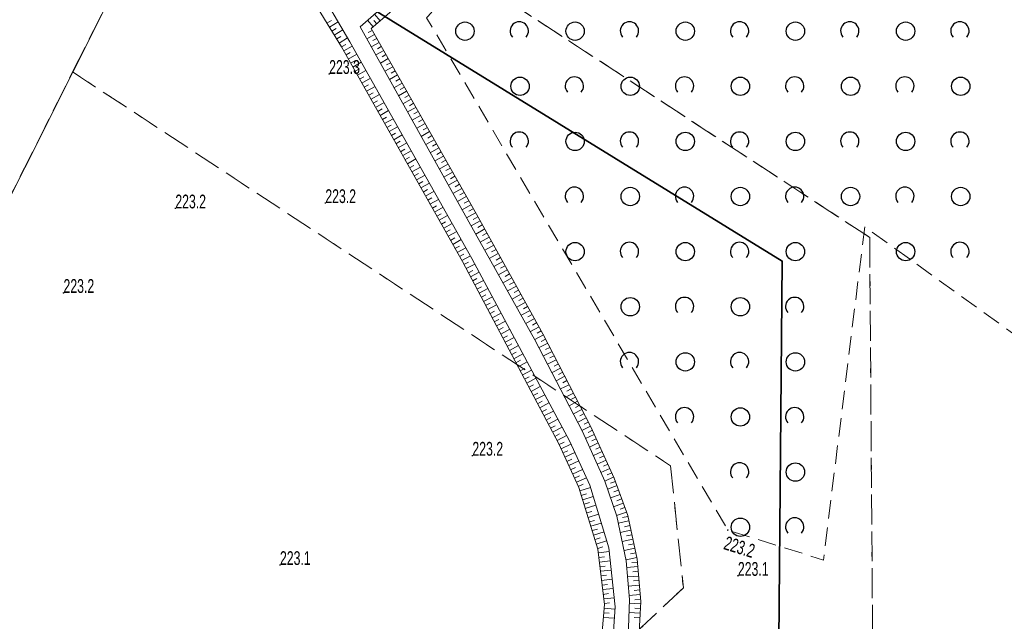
# Model space of a CAD drawing. Header units: metres. Extents: x 6590050 to 6616701, y 5542928 to 5566958.
# Tile 9 of 48: x 6598577 to 6598630, y 5546632 to 5546664. Entities that reach past the tile are written whole.
import ezdxf
from ezdxf.enums import TextEntityAlignment as Align

# ---------------------------------------------------------------- set-up
doc = ezdxf.new("R2010")
doc.units = ezdxf.units.M
doc.header["$MEASUREMENT"] = 0
for name, pattern in [('1.0_0.5', [1.5, 1, -0.5]), ('219-500', [0]), ('egba01_500', [0]), ('egkk-500', [2, 1.5, -0.5]), ('egug-500', [1, 0.5, -0.5])]:
    doc.linetypes.add(name, pattern=pattern)
doc.layers.get('0').update_dxf_attribs({"color": 2, "linetype": 'CONTINUOUS', "lineweight": 5})
for name, color, linetype in [('203-punkt graniczny', 7, 'CONTINUOUS'), ('217-kontur klasyfikacyjny', 7, 'CONTINUOUS'), ('218-kontur użytku gruntowego', 7, 'CONTINUOUS'), ('219-działka ewidencyjna', 7, 'CONTINUOUS'), ('Granica arkusza mapy', 7, 'CONTINUOUS'), ('pikieta naturalna', 7, 'CONTINUOUS'), ('pikieta naturalna-Atr2', 7, 'CONTINUOUS'), ('skarpa umocniona', 7, 'CONTINUOUS'), ('woda płynąca', 7, 'CONTINUOUS'), ('zadrzewienie  zakrzewienie', 7, 'CONTINUOUS')]:
    doc.layers.add(name, color=color, linetype=linetype)
doc.styles.get("Standard").update_dxf_attribs({"font": 'Working1250', "width": 0.75})

# ---------------------------------------------------------------- blocks, each defined once
blk = doc.blocks.new('203')
at = {"linetype": 'Continuous', "lineweight": 0}
h = blk.add_hatch(color=0, dxfattribs=at)
edge = h.paths.add_edge_path()
edge.add_arc((0, 0), 0.045, 0, 360)
blk = doc.blocks.new('PW01')
at = {"linetype": 'Continuous', "lineweight": 13}
h = blk.add_hatch(color=0, dxfattribs=at)
edge = h.paths.add_edge_path()
edge.add_arc((0, 0), 0.045, 0, 360)
blk = doc.blocks.new('OTZK1')
at = {"color": 0, "linetype": 'Continuous'}
blk.add_circle((0, 0), 0.5, dxfattribs=at)
blk = doc.blocks.new('OTZK2')
at = {"color": 0, "linetype": 'Continuous'}
blk.add_arc((0, 0), 0.5, 318.85, 221.162, dxfattribs=at)

msp = doc.modelspace()

# ---------------------------------------------------------------- linework, layer by layer
at = {"layer": '217-kontur klasyfikacyjny', "color": 92, "linetype": 'egkk-500', "lineweight": 18, "flags": 128}
for points in [[(6598588.14, 5546675.14), (6598622.96, 5546652.4)], [(6598579.55, 5546661.41), (6598584.73, 5546671.72)], [(6598618.2, 5546651.1), (6598584.73, 5546671.72)], [(6598547.98, 5546598.52), (6598579.55, 5546661.41)], [(6598579.55, 5546661.41), (6598612.11, 5546639.97)], [(6598622.96, 5546652.4), (6598623.13, 5546628.77)], [(6598617.99, 5546628.34), (6598618.2, 5546651.1)], [(6598612.11, 5546639.97), (6598612.81, 5546633.32)], [(6598612.81, 5546633.32), (6598577.99, 5546600.6)]]:
    msp.add_lwpolyline(points, dxfattribs=at)
at = {"layer": '218-kontur użytku gruntowego', "color": 3, "linetype": 'egug-500', "lineweight": 18, "flags": 128}
for points in [[(6598622.96, 5546652.4), (6598588.14, 5546675.14)], [(6598579.55, 5546661.41), (6598584.73, 5546671.72)], [(6598618.2, 5546651.1), (6598584.73, 5546671.72)], [(6598547.98, 5546598.52), (6598579.55, 5546661.41)], [(6598579.55, 5546661.41), (6598612.11, 5546639.97)], [(6598623.13, 5546628.77), (6598622.96, 5546652.4)], [(6598617.99, 5546628.34), (6598618.2, 5546651.1)], [(6598612.11, 5546639.97), (6598612.81, 5546633.32)], [(6598612.81, 5546633.32), (6598577.99, 5546600.6)]]:
    msp.add_lwpolyline(points, dxfattribs=at)
at = {"layer": '219-działka ewidencyjna', "color": 7, "linetype": '219-500', "lineweight": 18, "flags": 128}
for points in [[(6598540.59, 5546583.8), (6598584.73, 5546671.72)], [(6598584.73, 5546671.72), (6598618.2, 5546651.1)], [(6598617.99, 5546628.34), (6598618.2, 5546651.1)]]:
    msp.add_lwpolyline(points, dxfattribs=at)
at = {"layer": 'Granica arkusza mapy', "color": 94, "linetype": 'egba01_500', "lineweight": 35, "flags": 128}
msp.add_lwpolyline([(6598401.77, 5546503.76), (6598405.69, 5546500.5), (6598410.15, 5546502.25), (6598420.01, 5546506.1), (6598422.15, 5546502.83), (6598424.8, 5546500.13), (6598444.46, 5546501.7), (6598474.28, 5546533.99), (6598488.18, 5546527.82), (6598494.18, 5546525.15), (6598501.73, 5546521.8), (6598514.64, 5546506.55), (6598560.33, 5546580.15), (6598567.18, 5546578.88), (6598581.11, 5546589.98), (6598598.89, 5546617.17), (6598617.99, 5546628.34), (6598618.2, 5546651.1), (6598584.73, 5546671.72), (6598576.51, 5546683.67), (6598567.87, 5546696.21), (6598566.18, 5546698.67), (6598555.71, 5546703.98), (6598484.65, 5546739.99), (6598452.79, 5546689.81), (6598434.7, 5546661.32), (6598408.95, 5546623.91), (6598410.04, 5546609.49), (6598427.13, 5546588.5), (6598428.51, 5546586.8), (6598442.7, 5546579.52), (6598456.34, 5546572.53), (6598415.79, 5546514.91), (6598402.02, 5546509.67), (6598404.32, 5546507.62), (6598406.57, 5546505.57)], close=True, dxfattribs=at)
at = {"layer": 'skarpa umocniona', "color": 7, "linetype": 'Continuous', "lineweight": 18, "flags": 128}
for points in [[(6598609.76, 5546629.6), (6598609.87, 5546632.69), (6598609.7, 5546634.8), (6598609.18, 5546637.22), (6598608.53, 5546639.13), (6598607.32, 5546641.84), (6598604.73, 5546646.83), (6598601.13, 5546653.24), (6598595.2, 5546663.87), (6598599.48, 5546667.62), (6598602.4, 5546670.35), (6598606.35, 5546675.06), (6598609.86, 5546680.27), (6598615.08, 5546687.94), (6598619.85, 5546695.24), (6598630.48, 5546710.99)], [(6598609.76, 5546629.6), (6598609.87, 5546632.69), (6598609.7, 5546634.8), (6598609.18, 5546637.22), (6598608.53, 5546639.13), (6598607.32, 5546641.84), (6598604.73, 5546646.83), (6598601.13, 5546653.24), (6598595.2, 5546663.87), (6598599.48, 5546667.62), (6598602.4, 5546670.35), (6598606.35, 5546675.06), (6598609.86, 5546680.27), (6598615.08, 5546687.94), (6598619.85, 5546695.24), (6598630.48, 5546710.99)], [(6598631.39, 5546709.09), (6598621.01, 5546694.79), (6598615.93, 5546687.21), (6598610.3, 5546679.81), (6598606.72, 5546674.71), (6598602.82, 5546669.98), (6598599.83, 5546667.23), (6598595.81, 5546663.77), (6598601.54, 5546653.66), (6598605.16, 5546647.16), (6598607.77, 5546642.09), (6598609.05, 5546639.29), (6598609.78, 5546637.27), (6598610.3, 5546634.89), (6598610.49, 5546632.59), (6598610.33, 5546629.57)], [(6598631.39, 5546709.09), (6598621.01, 5546694.79), (6598615.93, 5546687.21), (6598610.3, 5546679.81), (6598606.72, 5546674.71), (6598602.82, 5546669.98), (6598599.83, 5546667.23), (6598595.81, 5546663.77), (6598601.54, 5546653.66), (6598605.16, 5546647.16), (6598607.77, 5546642.09), (6598609.05, 5546639.29), (6598609.78, 5546637.27), (6598610.3, 5546634.89), (6598610.49, 5546632.59), (6598610.33, 5546629.57)], [(6598575.88, 5546693.92), (6598580.2, 5546688.15), (6598583.58, 5546682.67), (6598592.81, 5546666.18), (6598594.65, 5546663.04), (6598601.29, 5546651.26), (6598606.62, 5546641.29), (6598607.71, 5546638.92), (6598608.75, 5546635.5), (6598609.09, 5546632.3), (6598608.93, 5546629.88), (6598608.32, 5546630.07), (6598608.52, 5546632.42), (6598608.16, 5546635.43), (6598607.12, 5546638.78), (6598606.03, 5546641.16), (6598600.78, 5546651.08), (6598594.19, 5546662.77), (6598592.28, 5546665.9), (6598583.15, 5546682.49), (6598579.8, 5546687.87), (6598575.38, 5546693.57)], [(6598575.88, 5546693.92), (6598580.2, 5546688.15), (6598583.58, 5546682.67), (6598592.81, 5546666.18), (6598594.65, 5546663.04), (6598601.29, 5546651.26), (6598606.62, 5546641.29), (6598607.71, 5546638.92), (6598608.75, 5546635.5), (6598609.09, 5546632.3), (6598608.93, 5546629.88), (6598608.32, 5546630.07), (6598608.52, 5546632.42), (6598608.16, 5546635.43), (6598607.12, 5546638.78), (6598606.03, 5546641.16), (6598600.78, 5546651.08), (6598594.19, 5546662.77), (6598592.28, 5546665.9), (6598583.15, 5546682.49), (6598579.8, 5546687.87), (6598575.38, 5546693.57)], [(6598593.4, 5546664.06), (6598593.64, 5546664.2)], [(6598595.92, 5546663.86), (6598595.61, 5546664.23)], [(6598596.11, 5546664.03), (6598595.95, 5546664.21)], [(6598596.3, 5546664.19), (6598595.99, 5546664.56)], [(6598593.54, 5546663.84), (6598594.01, 5546664.13)], [(6598593.67, 5546663.63), (6598593.9, 5546663.77)], [(6598593.8, 5546663.41), (6598594.26, 5546663.7)], [(6598595.86, 5546663.67), (6598595.65, 5546663.55)], [(6598593.93, 5546663.2), (6598594.16, 5546663.34)], [(6598594.06, 5546662.98), (6598594.52, 5546663.26)], [(6598595.99, 5546663.45), (6598595.57, 5546663.21)], [(6598596.11, 5546663.23), (6598595.9, 5546663.11)], [(6598594.19, 5546662.77), (6598594.42, 5546662.9)], [(6598594.31, 5546662.55), (6598594.78, 5546662.81)], [(6598596.24, 5546663.01), (6598595.81, 5546662.77)], [(6598596.36, 5546662.79), (6598596.15, 5546662.67)], [(6598594.44, 5546662.33), (6598594.67, 5546662.46)], [(6598594.56, 5546662.11), (6598595.03, 5546662.37)], [(6598596.49, 5546662.57), (6598596.06, 5546662.33)], [(6598596.74, 5546662.13), (6598596.31, 5546661.88)], [(6598596.61, 5546662.35), (6598596.4, 5546662.23)], [(6598594.69, 5546661.89), (6598594.92, 5546662.02)], [(6598594.81, 5546661.67), (6598595.27, 5546661.93)], [(6598594.93, 5546661.45), (6598595.17, 5546661.58)], [(6598596.99, 5546661.69), (6598596.55, 5546661.44)], [(6598596.87, 5546661.91), (6598596.65, 5546661.79)], [(6598595.06, 5546661.23), (6598595.52, 5546661.49)], [(6598595.18, 5546661.01), (6598595.41, 5546661.14)], [(6598595.3, 5546660.79), (6598595.77, 5546661.06)], [(6598597.24, 5546661.25), (6598596.8, 5546661)], [(6598597.12, 5546661.47), (6598596.9, 5546661.34)], [(6598597.37, 5546661.03), (6598597.15, 5546660.9)], [(6598595.43, 5546660.57), (6598595.66, 5546660.71)], [(6598595.55, 5546660.36), (6598596.02, 5546660.62)], [(6598597.49, 5546660.8), (6598597.05, 5546660.55)], [(6598597.62, 5546660.58), (6598597.39, 5546660.46)], [(6598595.68, 5546660.14), (6598595.91, 5546660.27)], [(6598595.8, 5546659.92), (6598596.26, 5546660.18)], [(6598597.74, 5546660.36), (6598597.3, 5546660.11)], [(6598597.99, 5546659.92), (6598597.54, 5546659.67)], [(6598597.87, 5546660.14), (6598597.64, 5546660.02)], [(6598595.92, 5546659.7), (6598596.15, 5546659.83)], [(6598596.05, 5546659.48), (6598596.51, 5546659.74)], [(6598596.17, 5546659.26), (6598596.4, 5546659.39)], [(6598598.24, 5546659.48), (6598597.79, 5546659.23)], [(6598598.12, 5546659.7), (6598597.89, 5546659.57)], [(6598596.29, 5546659.04), (6598596.76, 5546659.3)], [(6598596.42, 5546658.82), (6598596.65, 5546658.95)], [(6598596.54, 5546658.6), (6598597.01, 5546658.86)], [(6598598.49, 5546659.04), (6598598.04, 5546658.78)], [(6598598.37, 5546659.26), (6598598.14, 5546659.13)], [(6598596.66, 5546658.38), (6598596.9, 5546658.51)], [(6598596.79, 5546658.16), (6598597.25, 5546658.42)], [(6598598.74, 5546658.6), (6598598.29, 5546658.34)], [(6598598.62, 5546658.82), (6598598.39, 5546658.69)], [(6598598.87, 5546658.38), (6598598.64, 5546658.25)], [(6598596.91, 5546657.94), (6598597.14, 5546658.07)], [(6598597.04, 5546657.72), (6598597.5, 5546657.98)], [(6598598.99, 5546658.16), (6598598.53, 5546657.9)], [(6598599.12, 5546657.94), (6598598.89, 5546657.8)], [(6598597.16, 5546657.5), (6598597.39, 5546657.63)], [(6598597.28, 5546657.28), (6598597.75, 5546657.55)], [(6598599.24, 5546657.71), (6598598.78, 5546657.45)], [(6598599.49, 5546657.27), (6598599.03, 5546657.01)], [(6598599.37, 5546657.49), (6598599.14, 5546657.36)], [(6598597.41, 5546657.06), (6598597.64, 5546657.2)], [(6598597.53, 5546656.85), (6598597.99, 5546657.11)], [(6598597.65, 5546656.63), (6598597.89, 5546656.76)], [(6598599.74, 5546656.83), (6598599.27, 5546656.57)], [(6598599.62, 5546657.05), (6598599.38, 5546656.92)], [(6598597.78, 5546656.41), (6598598.24, 5546656.67)], [(6598597.9, 5546656.19), (6598598.13, 5546656.32)], [(6598598.02, 5546655.97), (6598598.49, 5546656.23)], [(6598599.99, 5546656.39), (6598599.52, 5546656.12)], [(6598599.87, 5546656.61), (6598599.63, 5546656.48)], [(6598600.12, 5546656.17), (6598599.88, 5546656.04)], [(6598598.15, 5546655.75), (6598598.38, 5546655.88)], [(6598598.27, 5546655.53), (6598598.74, 5546655.79)], [(6598600.24, 5546655.95), (6598599.77, 5546655.68)], [(6598600.37, 5546655.73), (6598600.13, 5546655.59)], [(6598598.4, 5546655.31), (6598598.63, 5546655.44)], [(6598598.52, 5546655.09), (6598598.98, 5546655.35)], [(6598600.49, 5546655.51), (6598600.02, 5546655.24)], [(6598600.74, 5546655.07), (6598600.26, 5546654.79)], [(6598600.62, 5546655.29), (6598600.38, 5546655.15)], [(6598598.64, 5546654.87), (6598598.87, 5546655)], [(6598598.77, 5546654.65), (6598599.23, 5546654.91)], [(6598598.89, 5546654.43), (6598599.12, 5546654.56)], [(6598600.99, 5546654.62), (6598600.51, 5546654.35)], [(6598600.87, 5546654.85), (6598600.63, 5546654.71)], [(6598599.01, 5546654.21), (6598599.48, 5546654.47)], [(6598599.14, 5546653.99), (6598599.37, 5546654.12)], [(6598599.26, 5546653.77), (6598599.73, 5546654.04)], [(6598601.24, 5546654.18), (6598600.76, 5546653.91)], [(6598601.12, 5546654.4), (6598600.88, 5546654.27)], [(6598599.38, 5546653.56), (6598599.62, 5546653.69)], [(6598599.51, 5546653.34), (6598599.97, 5546653.6)], [(6598601.49, 5546653.74), (6598601, 5546653.46)], [(6598601.37, 5546653.96), (6598601.12, 5546653.82)], [(6598601.62, 5546653.52), (6598601.37, 5546653.38)], [(6598599.63, 5546653.12), (6598599.86, 5546653.25)], [(6598599.76, 5546652.9), (6598600.22, 5546653.16)], [(6598601.74, 5546653.3), (6598601.25, 5546653.03)], [(6598601.86, 5546653.08), (6598601.62, 5546652.94)], [(6598599.88, 5546652.68), (6598600.11, 5546652.81)], [(6598600, 5546652.46), (6598600.47, 5546652.72)], [(6598601.99, 5546652.86), (6598601.5, 5546652.58)], [(6598602.23, 5546652.41), (6598601.75, 5546652.14)], [(6598602.11, 5546652.63), (6598601.87, 5546652.5)], [(6598600.13, 5546652.24), (6598600.36, 5546652.37)], [(6598600.25, 5546652.02), (6598600.71, 5546652.28)], [(6598600.37, 5546651.8), (6598600.61, 5546651.93)], [(6598602.48, 5546651.97), (6598602, 5546651.7)], [(6598602.36, 5546652.19), (6598602.11, 5546652.06)], [(6598600.5, 5546651.58), (6598600.96, 5546651.84)], [(6598600.62, 5546651.36), (6598600.85, 5546651.49)], [(6598600.74, 5546651.14), (6598601.21, 5546651.4)], [(6598602.73, 5546651.53), (6598602.24, 5546651.26)], [(6598602.61, 5546651.75), (6598602.36, 5546651.61)], [(6598600.86, 5546650.92), (6598601.1, 5546651.05)], [(6598600.98, 5546650.7), (6598601.46, 5546650.95)], [(6598602.98, 5546651.08), (6598602.49, 5546650.81)], [(6598602.85, 5546651.3), (6598602.61, 5546651.17)], [(6598603.1, 5546650.86), (6598602.86, 5546650.73)], [(6598601.1, 5546650.48), (6598601.34, 5546650.6)], [(6598601.22, 5546650.25), (6598601.69, 5546650.5)], [(6598603.22, 5546650.64), (6598602.74, 5546650.37)], [(6598603.35, 5546650.42), (6598603.11, 5546650.28)], [(6598601.34, 5546650.03), (6598601.57, 5546650.16)], [(6598601.45, 5546649.81), (6598601.93, 5546650.06)], [(6598601.57, 5546649.59), (6598601.81, 5546649.71)], [(6598603.47, 5546650.2), (6598602.99, 5546649.93)], [(6598603.72, 5546649.75), (6598603.24, 5546649.49)], [(6598603.59, 5546649.97), (6598603.35, 5546649.84)], [(6598601.69, 5546649.36), (6598602.17, 5546649.62)], [(6598601.81, 5546649.14), (6598602.05, 5546649.27)], [(6598601.92, 5546648.92), (6598602.41, 5546649.17)], [(6598603.96, 5546649.31), (6598603.49, 5546649.04)], [(6598603.84, 5546649.53), (6598603.6, 5546649.4)], [(6598602.04, 5546648.69), (6598602.28, 5546648.82)], [(6598602.16, 5546648.47), (6598602.64, 5546648.73)], [(6598604.21, 5546648.87), (6598603.74, 5546648.6)], [(6598604.09, 5546649.09), (6598603.85, 5546648.96)], [(6598604.33, 5546648.64), (6598604.1, 5546648.51)], [(6598602.28, 5546648.25), (6598602.52, 5546648.38)], [(6598602.4, 5546648.03), (6598602.88, 5546648.28)], [(6598604.46, 5546648.42), (6598603.98, 5546648.16)], [(6598604.58, 5546648.2), (6598604.34, 5546648.07)], [(6598602.51, 5546647.8), (6598602.76, 5546647.93)], [(6598602.63, 5546647.58), (6598603.12, 5546647.84)], [(6598604.7, 5546647.98), (6598604.23, 5546647.72)], [(6598604.83, 5546647.76), (6598604.59, 5546647.63)], [(6598602.75, 5546647.36), (6598602.99, 5546647.49)], [(6598602.87, 5546647.14), (6598603.36, 5546647.4)], [(6598602.98, 5546646.91), (6598603.23, 5546647.04)], [(6598604.95, 5546647.54), (6598604.48, 5546647.27)], [(6598605.2, 5546647.09), (6598604.72, 5546646.85)], [(6598605.07, 5546647.31), (6598604.84, 5546647.18)], [(6598603.1, 5546646.69), (6598603.59, 5546646.95)], [(6598603.22, 5546646.47), (6598603.47, 5546646.6)], [(6598603.34, 5546646.25), (6598603.83, 5546646.51)], [(6598605.43, 5546646.64), (6598604.95, 5546646.4)], [(6598605.31, 5546646.87), (6598605.07, 5546646.74)], [(6598603.46, 5546646.02), (6598603.7, 5546646.15)], [(6598603.57, 5546645.8), (6598604.07, 5546646.06)], [(6598605.66, 5546646.19), (6598605.19, 5546645.95)], [(6598605.54, 5546646.41), (6598605.31, 5546646.29)], [(6598605.78, 5546645.96), (6598605.54, 5546645.84)], [(6598603.69, 5546645.58), (6598603.94, 5546645.71)], [(6598603.81, 5546645.36), (6598604.31, 5546645.62)], [(6598605.89, 5546645.74), (6598605.42, 5546645.5)], [(6598606.01, 5546645.51), (6598605.77, 5546645.39)], [(6598603.93, 5546645.13), (6598604.18, 5546645.27)], [(6598604.04, 5546644.91), (6598604.54, 5546645.18)], [(6598606.12, 5546645.29), (6598605.66, 5546645.05)], [(6598606.24, 5546645.06), (6598606.01, 5546644.94)], [(6598604.16, 5546644.69), (6598604.41, 5546644.82)], [(6598604.28, 5546644.47), (6598604.78, 5546644.73)], [(6598604.4, 5546644.24), (6598604.65, 5546644.38)], [(6598606.36, 5546644.84), (6598605.89, 5546644.6)], [(6598606.59, 5546644.38), (6598606.12, 5546644.15)], [(6598606.47, 5546644.61), (6598606.24, 5546644.49)], [(6598604.52, 5546644.02), (6598605.02, 5546644.29)], [(6598604.63, 5546643.8), (6598604.89, 5546643.93)], [(6598604.75, 5546643.58), (6598605.26, 5546643.84)], [(6598606.82, 5546643.93), (6598606.36, 5546643.69)], [(6598606.7, 5546644.16), (6598606.47, 5546644.04)], [(6598604.87, 5546643.35), (6598605.12, 5546643.49)], [(6598604.99, 5546643.13), (6598605.49, 5546643.4)], [(6598607.05, 5546643.48), (6598606.59, 5546643.24)], [(6598606.94, 5546643.71), (6598606.71, 5546643.59)], [(6598605.1, 5546642.91), (6598605.36, 5546643.04)], [(6598605.22, 5546642.69), (6598605.73, 5546642.95)], [(6598607.29, 5546643.03), (6598606.82, 5546642.79)], [(6598607.17, 5546643.26), (6598606.94, 5546643.14)], [(6598607.4, 5546642.81), (6598607.17, 5546642.69)], [(6598605.34, 5546642.46), (6598605.59, 5546642.6)], [(6598605.46, 5546642.24), (6598605.97, 5546642.51)], [(6598607.52, 5546642.58), (6598607.06, 5546642.34)], [(6598607.63, 5546642.35), (6598607.4, 5546642.24)], [(6598605.58, 5546642.02), (6598605.83, 5546642.15)], [(6598605.69, 5546641.8), (6598606.21, 5546642.07)], [(6598605.81, 5546641.57), (6598606.07, 5546641.71)], [(6598607.75, 5546642.13), (6598607.29, 5546641.89)], [(6598607.96, 5546641.67), (6598607.49, 5546641.45)], [(6598607.86, 5546641.9), (6598607.62, 5546641.79)], [(6598605.93, 5546641.35), (6598606.44, 5546641.62)], [(6598606.05, 5546641.13), (6598606.31, 5546641.25)], [(6598606.15, 5546640.9), (6598606.69, 5546641.14)], [(6598608.17, 5546641.21), (6598607.7, 5546640.99)], [(6598608.07, 5546641.44), (6598607.83, 5546641.33)], [(6598606.25, 5546640.67), (6598606.52, 5546640.79)], [(6598606.36, 5546640.44), (6598606.9, 5546640.69)], [(6598608.38, 5546640.75), (6598607.91, 5546640.53)], [(6598608.28, 5546640.98), (6598608.04, 5546640.87)], [(6598606.46, 5546640.21), (6598606.73, 5546640.33)], [(6598606.57, 5546639.98), (6598607.11, 5546640.23)], [(6598608.6, 5546640.28), (6598608.11, 5546640.06)], [(6598608.49, 5546640.51), (6598608.25, 5546640.4)], [(6598606.67, 5546639.75), (6598606.94, 5546639.88)], [(6598606.78, 5546639.52), (6598607.32, 5546639.77)], [(6598608.81, 5546639.82), (6598608.32, 5546639.6)], [(6598608.7, 5546640.05), (6598608.46, 5546639.94)], [(6598608.91, 5546639.59), (6598608.67, 5546639.48)], [(6598606.88, 5546639.3), (6598607.15, 5546639.42)], [(6598606.99, 5546639.07), (6598607.53, 5546639.31)], [(6598609.02, 5546639.36), (6598608.53, 5546639.14)], [(6598609.11, 5546639.12), (6598608.85, 5546639.03)], [(6598607.09, 5546638.84), (6598607.36, 5546638.96)], [(6598607.18, 5546638.6), (6598607.75, 5546638.78)], [(6598607.25, 5546638.36), (6598607.54, 5546638.45)], [(6598609.2, 5546638.89), (6598608.68, 5546638.7)], [(6598609.28, 5546638.65), (6598609.02, 5546638.55)], [(6598607.33, 5546638.12), (6598607.9, 5546638.3)], [(6598607.4, 5546637.88), (6598607.69, 5546637.97)], [(6598609.37, 5546638.41), (6598608.84, 5546638.22)], [(6598609.54, 5546637.93), (6598609, 5546637.74)], [(6598609.45, 5546638.17), (6598609.19, 5546638.07)], [(6598607.47, 5546637.64), (6598608.05, 5546637.82)], [(6598607.55, 5546637.4), (6598607.83, 5546637.49)], [(6598609.71, 5546637.45), (6598609.17, 5546637.26)], [(6598609.63, 5546637.69), (6598609.36, 5546637.6)], [(6598607.62, 5546637.16), (6598608.19, 5546637.33)], [(6598607.7, 5546636.92), (6598607.98, 5546637)], [(6598607.77, 5546636.68), (6598608.34, 5546636.85)], [(6598609.85, 5546636.97), (6598609.26, 5546636.84)], [(6598609.79, 5546637.21), (6598609.5, 5546637.15)], [(6598607.85, 5546636.44), (6598608.13, 5546636.52)], [(6598607.92, 5546636.19), (6598608.49, 5546636.37)], [(6598609.95, 5546636.47), (6598609.37, 5546636.34)], [(6598609.9, 5546636.72), (6598609.61, 5546636.65)], [(6598608, 5546635.95), (6598608.28, 5546636.04)], [(6598608.07, 5546635.71), (6598608.63, 5546635.89)], [(6598610.06, 5546635.97), (6598609.48, 5546635.85)], [(6598610.01, 5546636.22), (6598609.72, 5546636.16)], [(6598608.15, 5546635.47), (6598608.43, 5546635.56)], [(6598608.18, 5546635.23), (6598608.77, 5546635.3)], [(6598610.17, 5546635.48), (6598609.58, 5546635.35)], [(6598610.12, 5546635.73), (6598609.82, 5546635.66)], [(6598610.23, 5546635.23), (6598609.93, 5546635.17)], [(6598608.21, 5546634.98), (6598608.51, 5546635.01)], [(6598608.24, 5546634.73), (6598608.82, 5546634.79)], [(6598610.28, 5546634.98), (6598609.69, 5546634.85)], [(6598610.31, 5546634.73), (6598610.01, 5546634.71)], [(6598608.27, 5546634.48), (6598608.56, 5546634.51)], [(6598608.3, 5546634.23), (6598608.88, 5546634.29)], [(6598610.33, 5546634.48), (6598609.73, 5546634.43)], [(6598610.35, 5546634.23), (6598610.05, 5546634.2)], [(6598608.33, 5546633.98), (6598608.62, 5546634.01)], [(6598608.36, 5546633.73), (6598608.93, 5546633.79)], [(6598610.38, 5546633.97), (6598609.77, 5546633.92)], [(6598610.4, 5546633.72), (6598610.09, 5546633.7)], [(6598608.39, 5546633.48), (6598608.68, 5546633.51)], [(6598608.42, 5546633.23), (6598608.98, 5546633.29)], [(6598610.42, 5546633.47), (6598609.81, 5546633.42)], [(6598610.44, 5546633.21), (6598610.14, 5546633.19)], [(6598608.45, 5546632.97), (6598608.73, 5546633.01)], [(6598608.48, 5546632.72), (6598609.04, 5546632.79)], [(6598610.46, 5546632.96), (6598609.85, 5546632.91)], [(6598610.48, 5546632.71), (6598610.17, 5546632.68)], [(6598608.5, 5546632.22), (6598609.08, 5546632.17)], [(6598608.51, 5546632.47), (6598608.79, 5546632.51)], [(6598610.48, 5546632.46), (6598609.86, 5546632.49)], [(6598610.47, 5546632.2), (6598610.16, 5546632.22)], [(6598608.46, 5546631.72), (6598609.05, 5546631.67)], [(6598608.48, 5546631.97), (6598608.77, 5546631.95)], [(6598610.46, 5546631.95), (6598609.84, 5546631.98)], [(6598610.44, 5546631.7), (6598610.14, 5546631.71)]]:
    msp.add_lwpolyline(points, dxfattribs=at)
at = {"layer": 'woda płynąca', "color": 141, "linetype": 'Continuous', "lineweight": 18, "flags": 128}
for points in [[(6598630.48, 5546710.99), (6598619.85, 5546695.24), (6598615.08, 5546687.94), (6598609.86, 5546680.27), (6598606.35, 5546675.06), (6598602.4, 5546670.35), (6598599.48, 5546667.62), (6598595.2, 5546663.87), (6598601.13, 5546653.24), (6598604.73, 5546646.83), (6598607.32, 5546641.84), (6598608.53, 5546639.13), (6598609.18, 5546637.22), (6598609.7, 5546634.8), (6598609.87, 5546632.69), (6598609.76, 5546629.6)], [(6598608.93, 5546629.88), (6598609.09, 5546632.3), (6598608.75, 5546635.5), (6598607.71, 5546638.92), (6598606.62, 5546641.29), (6598601.29, 5546651.26), (6598594.65, 5546663.04), (6598592.81, 5546666.18), (6598583.58, 5546682.67), (6598580.2, 5546688.15), (6598575.88, 5546693.92)]]:
    msp.add_lwpolyline(points, dxfattribs=at)
at = {"layer": 'zadrzewienie  zakrzewienie', "color": 7, "linetype": '1.0_0.5', "lineweight": 18, "flags": 128}
msp.add_lwpolyline([(6598650.11, 5546698.33), (6598682.77, 5546679.02), (6598694.56, 5546663.41), (6598681.74, 5546653.18), (6598652.49, 5546631.54), (6598622.69, 5546652.98), (6598620.44, 5546634.84), (6598615.23, 5546636.47), (6598598.83, 5546664.36), (6598610.73, 5546677.37), (6598626.34, 5546702.24)], close=True, dxfattribs=at)

# ---------------------------------------------------------------- block references
at = {"layer": '203-punkt graniczny', "color": 7, "linetype": 'Continuous', "lineweight": 18}
msp.add_blockref('203', (6598618.2, 5546651.1), dxfattribs=at)
at = {"layer": 'pikieta naturalna', "color": 7, "linetype": 'Continuous', "lineweight": 13}
for p in [(6598593.52, 5546661.3), (6598585.14, 5546653.98), (6598593.31, 5546654.27), (6598579.05, 5546649.38), (6598601.32, 5546640.52), (6598615.23, 5546636.47), (6598590.84, 5546634.57), (6598615.78, 5546633.98)]:
    msp.add_blockref('PW01', p, dxfattribs=at)
at = {"layer": 'zadrzewienie  zakrzewienie', "color": 7, "linetype": 'Continuous', "lineweight": 18}
for name, p in [('OTZK2', (6598603.874, 5546663.637)), ('OTZK2', (6598609.874, 5546663.637)), ('OTZK2', (6598615.874, 5546663.637)), ('OTZK2', (6598621.874, 5546663.637)), ('OTZK2', (6598627.874, 5546663.637)), ('OTZK1', (6598600.916, 5546663.626)), ('OTZK1', (6598606.916, 5546663.626)), ('OTZK1', (6598612.916, 5546663.626)), ('OTZK1', (6598618.916, 5546663.626)), ('OTZK1', (6598624.916, 5546663.626)), ('OTZK1', (6598603.916, 5546660.626)), ('OTZK2', (6598606.874, 5546660.637)), ('OTZK1', (6598609.916, 5546660.626)), ('OTZK2', (6598612.874, 5546660.637)), ('OTZK1', (6598615.916, 5546660.626)), ('OTZK2', (6598618.874, 5546660.637)), ('OTZK1', (6598621.916, 5546660.626)), ('OTZK2', (6598624.874, 5546660.637)), ('OTZK1', (6598627.916, 5546660.626)), ('OTZK2', (6598603.874, 5546657.637)), ('OTZK1', (6598606.916, 5546657.626)), ('OTZK2', (6598609.874, 5546657.637)), ('OTZK1', (6598612.916, 5546657.626)), ('OTZK2', (6598615.874, 5546657.637)), ('OTZK1', (6598618.916, 5546657.626)), ('OTZK2', (6598621.874, 5546657.637)), ('OTZK1', (6598624.916, 5546657.626)), ('OTZK2', (6598627.874, 5546657.637)), ('OTZK2', (6598606.874, 5546654.637)), ('OTZK1', (6598609.916, 5546654.626)), ('OTZK2', (6598612.874, 5546654.637)), ('OTZK1', (6598615.916, 5546654.626)), ('OTZK2', (6598618.874, 5546654.637)), ('OTZK1', (6598621.916, 5546654.626)), ('OTZK2', (6598624.874, 5546654.637)), ('OTZK1', (6598627.916, 5546654.626)), ('OTZK1', (6598606.916, 5546651.626)), ('OTZK2', (6598609.874, 5546651.637)), ('OTZK1', (6598612.916, 5546651.626)), ('OTZK2', (6598615.874, 5546651.637)), ('OTZK1', (6598618.916, 5546651.626)), ('OTZK1', (6598624.916, 5546651.626)), ('OTZK2', (6598627.874, 5546651.637)), ('OTZK2', (6598612.874, 5546648.637)), ('OTZK2', (6598618.874, 5546648.637)), ('OTZK1', (6598609.916, 5546648.626)), ('OTZK1', (6598615.916, 5546648.626)), ('OTZK2', (6598609.874, 5546645.637)), ('OTZK1', (6598612.916, 5546645.626)), ('OTZK2', (6598615.874, 5546645.637)), ('OTZK1', (6598618.916, 5546645.626)), ('OTZK2', (6598612.874, 5546642.637)), ('OTZK1', (6598615.916, 5546642.626)), ('OTZK2', (6598618.874, 5546642.637)), ('OTZK2', (6598615.874, 5546639.637)), ('OTZK1', (6598618.916, 5546639.626)), ('OTZK1', (6598615.916, 5546636.626)), ('OTZK2', (6598618.874, 5546636.637))]:
    msp.add_blockref(name, p, dxfattribs=at)

# ---------------------------------------------------------------- texts
at = {"layer": 'pikieta naturalna-Atr2', "color": 7, "width": 0.667}
for s, p in [('223.3', (6598593.52, 5546661.3)), ('223.2', (6598585.14, 5546653.98)), ('223.2', (6598593.31, 5546654.27)), ('223.2', (6598579.05, 5546649.38)), ('223.2', (6598601.32, 5546640.52)), ('223.1', (6598590.84, 5546634.57)), ('223.1', (6598615.78, 5546633.98))]:
    msp.add_text(s, height=0.75, dxfattribs=at).set_placement(p)
msp.add_text('223.2', height=0.75, rotation=342.627, dxfattribs=at).set_placement((6598615.18, 5546636.16), align=Align.TOP_LEFT)

doc.saveas('drawing.dxf')
